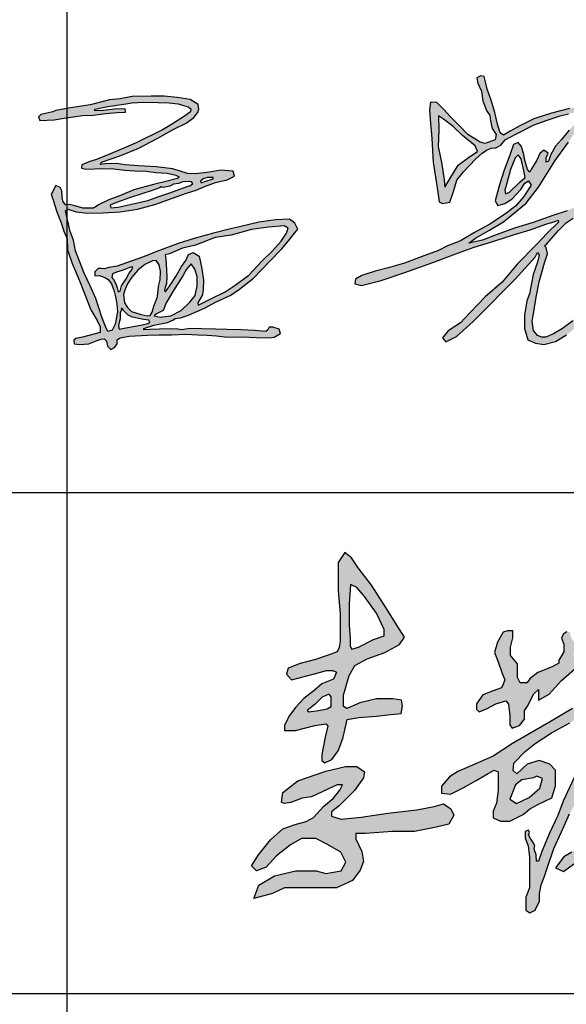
# Model space of a CAD drawing. Extents: x -302077 to 107904, y -9283 to 295706.
# Tile 98 of 256: x -169701 to -168830, y 125694 to 127266. Entities that reach past the tile are written whole.
import ezdxf

# ---------------------------------------------------------------- set-up
doc = ezdxf.new("R2010")
doc.units = 0
doc.header["$LTSCALE"] = 500
doc.header["$MEASUREMENT"] = 0
doc.layers.get('0').update_dxf_attribs({"linetype": 'CONTINUOUS'})
doc.layers.add('PUB_TITLE', color=4, linetype='CONTINUOUS')

# ---------------------------------------------------------------- blocks, each defined once
blk = doc.blocks.new('李敬辉')
h = blk.add_hatch(color=3)
h.paths.add_polyline_path([(3996.5, 949.9), (3919.8, 887.2), (3809.5, 793), (3729.9, 732.1), (3679.7, 668.6), (3669.6, 638.7), (3706.9, 622.2), (3817.5, 677.6), (3907.1, 707.5), (3970.1, 727.8), (3990.4, 742.7), (3996.3, 778.5), (4006, 824.1), (4011.9, 887.1), (4025.7, 937.2), (4016.7, 959.1)], flags=16)
h.paths.add_polyline_path([(4032, 1341.1), (3905.5, 1269.8), (3844.2, 1178.4), (3835.4, 1138.4), (3884.2, 1155.9), (3964.4, 1209.7), (4023.3, 1252.2), (4055.8, 1307.3)], flags=16)
h.paths.add_polyline_path([(3256.3, 1743.5), (3239.1, 1695.7), (3257.9, 1665.2), (3275.4, 1637), (3275.4, 1590.6), (3284.3, 1520.3), (3276.6, 1463.7), (3258.6, 1420.5), (3246.5, 1391.6), (3212.2, 1376.8), (3163.3, 1376.8), (3103.4, 1398.7), (3077.6, 1426.3), (3069.2, 1468.8), (3038.3, 1468.8), (3013.8, 1452.7), (3013.8, 1416), (3040.2, 1372.9), (3083, 1316.6), (3111.4, 1294.8), (3148.5, 1294.8), (3188, 1305.9), (3207.8, 1305.9), (3215.4, 1290.2), (3199.2, 1250.7), (3129, 1162.9), (3065.7, 1116.9), (3031.3, 1079.7), (2990.2, 1019.6), (2990.2, 980), (3002.5, 969.3), (3034.7, 1019.6), (3096.3, 1076.4), (3141.9, 1114.3), (3172.4, 1137.8), (3187.9, 1149.8), (3209.3, 1171.5), (3205.4, 1144.7), (3186.4, 1107.1), (3176.2, 1077.5), (3105.4, 1013.1), (3024.6, 946.4), (2961.7, 885.9), (2916.4, 845.5), (2879.9, 812.4), (2856.7, 773.9), (2851.3, 744.4), (2868, 729.6), (2913.9, 771), (3024.2, 863.9), (3095, 923.4), (3162.2, 988.1), (3199.8, 1041), (3221.7, 1053.5), (3242.8, 1066.7), (3269.9, 1066.7), (3247.3, 1030.3), (3206.2, 959.7), (3152.3, 892.8), (3048, 780.3), (2914.6, 624.9), (2820, 519.2), (2736.4, 377.1), (2707.5, 319.9), (2707.5, 271.6), (2718.3, 252.8), (2745.4, 249.2), (2858.1, 362.6), (2963.1, 494.8), (3040.7, 600.9), (3088, 652.1), (3116.2, 687.2), (3154.3, 721.3), (3169.9, 721.3), (3184.2, 707), (3175.2, 659.2), (3160, 608.6), (3147.2, 547.3), (3102.5, 439.3), (3102.5, 399.1), (3135.4, 384.2), (3182.1, 435.1), (3275.5, 581.1), (3338.1, 676.3), (3378.2, 765.6), (3378.2, 823.2), (3364, 834.1), (3343.1, 814.9), (3312.2, 748.1), (3274.6, 693.8), (3249.6, 663.8), (3233.7, 663.8), (3233.7, 706.9), (3217.9, 760.5), (3202.3, 787), (3172.4, 798.6), (3152.8, 811.7), (3179, 841.9), (3250.3, 928.9), (3319.2, 1012.8), (3341.3, 1063.1), (3341.3, 1107), (3311.2, 1129.8), (3281.9, 1136.6), (3265.6, 1130.9), (3253.7, 1147.7), (3273.4, 1224.7), (3292.3, 1258.9), (3300.9, 1289.2), (3335.2, 1337.8), (3426.7, 1418.5), (3514.9, 1502.1), (3559.8, 1542.1), (3577.8, 1591.9), (3558.2, 1616.4), (3526.3, 1589.5), (3483.8, 1557.6), (3439.6, 1527.4), (3401.2, 1491.4), (3374.2, 1468.6), (3349.7, 1456.3), (3337.5, 1471.8), (3337.5, 1533.9), (3337.5, 1591.2), (3327.7, 1652.9), (3312, 1690.3), (3293.1, 1724.5)])
h.paths.add_polyline_path([(2399.1, 950), (2324.1, 885.6), (2291.8, 840.4), (2298.3, 804.1), (2329.9, 753.2), (2348.1, 743.8), (2366.9, 785.4), (2388.6, 842.2), (2407.9, 897.9), (2407.9, 924.2), (2407.9, 940)], flags=16)
h.paths.add_polyline_path([(2725.7, 1379), (2627.5, 1264.2), (2489.2, 1112.6), (2318.3, 957.3), (2225.5, 889.5), (2164.9, 831.4), (2104.2, 784), (1996.8, 689), (2046.4, 668.3), (2183.7, 745.8), (2217.7, 770), (2263.7, 715.8), (2286.8, 695.6), (2286.8, 668.1), (2279.1, 640.7), (2241.6, 583.9), (2112.4, 460.7), (2008.5, 361.2), (1921.1, 281.2), (1873.5, 252), (1823.9, 185.9), (1871.5, 163.6), (1991.1, 251), (2139.4, 383.4), (2206.8, 457.7), (2250.4, 499.7), (2296, 552), (2320.7, 577.4), (2342.9, 577.4), (2377.1, 502.7), (2447.9, 397.1), (2527.5, 290.4), (2627.4, 188.8), (2710.2, 140.2), (2783.6, 107.8), (2853.8, 101.2), (2831.8, 151.6), (2737.5, 216.1), (2653, 296.3), (2536.3, 404.1), (2475, 501.9), (2432.5, 579.3), (2413.4, 645.4), (2403.8, 683.6), (2436.7, 807.2), (2460.6, 906.3), (2469.3, 996.4), (2496.6, 1033.1), (2598.2, 1129.4), (2672.2, 1199.7), (2749.1, 1286.2), (2776.5, 1328.9), (2776.5, 1380.6)])
h.paths.add_polyline_path([(1689.9, 731.3), (1619.3, 718.8), (1581.1, 687.5), (1558.3, 632.3), (1548.1, 601.5), (1587.4, 575.9), (1663.1, 612.3), (1728.6, 668.7), (1745.1, 726.2), (1710.4, 741.5)], flags=16)
h.paths.add_polyline_path([(1183.5, 736.1), (1135.3, 680.4), (1135.3, 637.9), (1187.9, 631.1), (1265.4, 671.1), (1343.6, 713.6), (1415.6, 756.7), (1451.9, 777.3), (1476.9, 766.1), (1476.9, 656.6), (1466.1, 576.7), (1445.6, 528.9), (1445.6, 488.6), (1491.6, 468.7), (1546.4, 468.7), (1627.3, 509.5), (1666.3, 542.2), (1715.8, 568.7), (1800, 610.5), (1823.7, 682.5), (1823.7, 776.5), (1789.4, 814.2), (1723.5, 836.2), (1652.4, 814.2), (1589, 754.2), (1566.5, 775.8), (1572.1, 819.5), (1640.5, 889.1), (1699.3, 937.6), (1799, 1001.9), (1910.2, 1063.5), (1966.9, 1096.7), (2020.9, 1122.3), (2062.9, 1142), (2097.2, 1154.5), (2128.3, 1145.2), (2134.9, 1119.1), (2057.3, 959.5), (1963.6, 793.8), (1869.9, 589), (1838.1, 503.3), (1786.6, 396.8), (1740.7, 285.2), (1721.1, 227.6), (1708.7, 227.6), (1705.4, 264.7), (1693.5, 298.9), (1697.4, 321.2), (1684.3, 345.8), (1673.5, 360.3), (1659.5, 385.2), (1665.7, 400.5), (1660, 414.6), (1640.6, 405.3), (1640.6, 365.8), (1657.3, 320.4), (1666.3, 251.5), (1666.3, 181), (1666.3, 123.1), (1666.3, 64.7), (1644.7, 8.4), (1644.7, -29.4), (1644.7, -68.9), (1667.3, -85.1), (1699.4, -69.4), (1725.7, -14.7), (1725.7, 32.1), (1737.3, 83), (1754.6, 130.3), (1774.9, 189.9), (1813.7, 303.5), (1860.2, 404.2), (1908.2, 512.7), (1944.4, 578.6), (1996.8, 689), (2070.3, 840.5), (2157.7, 998), (2228.2, 1080.9), (2316.4, 1178.2), (2427.8, 1344.3), (2506.4, 1503.7), (2572.1, 1639.4), (2617.3, 1732.8), (2617.3, 1789.9), (2589.4, 1821.2), (2559.7, 1810.5), (2511.1, 1746.3), (2429.5, 1500.9), (2312.8, 1303.1), (2260.4, 1228.8), (2233.1, 1187), (2195.3, 1227.4), (2139.4, 1253.8), (2094.3, 1236.1), (1925.7, 1150.5), (1796.8, 1074.1), (1563.7, 938.6), (1446.2, 861.5), (1288.4, 792.8), (1232.4, 768)])
h.paths.add_polyline_path([(1507.6, 1611.5), (1471.8, 1551.3), (1453.9, 1489.5), (1475.9, 1432), (1499.4, 1368.2), (1516.1, 1322.9), (1506.5, 1297.6), (1495.8, 1275.1), (1446.2, 1256.3), (1384.9, 1233.3), (1346, 1178.4), (1346, 1146.8), (1361.8, 1129.9), (1409.9, 1150.4), (1463, 1178.4), (1522.8, 1196.3), (1539.7, 1176.4), (1546.8, 1106.4), (1546.8, 1050.8), (1561.6, 1031.9), (1604.6, 1046.7), (1636.7, 1085.5), (1636.7, 1138.1), (1655.8, 1165.8), (1674.2, 1205.1), (1692.2, 1237.8), (1720, 1265.6), (1720, 1239.9), (1720, 1200.8), (1783.9, 1235.8), (1857, 1317.1), (1938.4, 1387.1), (2010.5, 1445.7), (2041.4, 1501.3), (2041.4, 1544.5), (1994, 1544.5), (1970.9, 1537.5), (1962, 1517.3), (1962, 1500.9), (1956.3, 1482.4), (1946.3, 1466.7), (1933.5, 1462.8), (1933.5, 1489.1), (1943.5, 1517.3), (1943.5, 1540.4), (1923.9, 1567.6), (1911.8, 1591.4), (1911.8, 1609.9), (1891.5, 1614.5), (1883.6, 1608.8), (1868.4, 1597.3), (1858.9, 1574.8), (1873.1, 1539.8), (1873.1, 1518.3), (1873.1, 1493), (1854.1, 1459.2), (1843.2, 1441.3), (1843.2, 1424.7), (1803.5, 1402), (1716.1, 1368.1), (1670.9, 1330.8), (1650.5, 1304.2), (1608.7, 1304.2), (1594, 1337.6), (1594, 1420.4), (1550.7, 1471), (1550.7, 1520.7), (1566, 1577.6), (1566, 1619.2), (1532.6, 1619.2)], flags=17)
h.paths.add_polyline_path([(168.3, 582.6), (175, 641.6), (267.1, 713.1), (434.8, 770.1), (553.4, 799.2), (623.7, 799.2), (670.1, 766.1), (662.8, 731.6), (607.8, 654.2), (515.7, 562), (470.6, 525.5), (470.6, 498.4), (527.6, 480.5), (649.6, 493.1), (809.4, 516.2), (985.6, 537.9), (1089.2, 557.1), (1146, 573), (1190.3, 543.8), (1208.6, 504.6), (1178.6, 451.1), (1102.6, 432.8), (970.6, 406.1), (837.8, 406.1), (676, 394.3), (617.4, 394.3), (617.4, 362.7), (653.2, 285.8), (662.5, 224), (643.8, 171.5), (596.9, 109.7), (500.3, 64.7), (399.1, 64.7), (276.5, 64.7), (186.7, 64.7), (113.4, 31.9), (0, 0), (30.7, 82.6), (125.2, 138.1), (253.7, 168.3), (377.2, 168.3), (435.3, 152.5), (527.3, 169.1), (556.4, 220.5), (526.5, 281), (446.1, 328.2), (375.6, 363), (287.7, 363), (223, 326.5), (138.4, 258.6), (74.6, 189.8), (15.7, 169.1), (-13.3, 198.9), (28.1, 265.2), (101.1, 355.5), (176.3, 421.5), (249.6, 448.8), (316.6, 466.8), (362, 491.2), (424.3, 559.5), (479, 604.9), (519.7, 656), (537.2, 689.2), (503.4, 689.2), (447.6, 663), (349.8, 615.9), (291.6, 607.2), (224.7, 582.2), (183.9, 575.8)])
h.paths.add_polyline_path([(454.2, 1235.9), (412.6, 1217.6), (373.2, 1179), (341.3, 1152.7), (323.3, 1137), (332.7, 1129.5), (391.2, 1138.8), (442.9, 1147.2), (466.8, 1162.8), (466.8, 1193.3), (466.8, 1220.7), (460.6, 1231.4)], flags=16)
h.paths.add_polyline_path([(584.9, 1900), (575.7, 1780.4), (575.7, 1654), (581.8, 1572.9), (581.8, 1526.9), (593.4, 1507.8), (633.2, 1521), (723.4, 1567.2), (787.9, 1588.9), (787.9, 1628.1), (740.8, 1726.6), (669, 1826.7), (622.6, 1881.6)], flags=16)
h.paths.add_polyline_path([(550.7, 2092.7), (510, 2033.6), (510, 1861.8), (521.2, 1723.2), (521.2, 1632), (521.2, 1554.5), (516.2, 1519.2), (503.1, 1492.2), (450, 1471.6), (373.8, 1446.8), (280.4, 1421.2), (207.1, 1394.8), (197.1, 1357.1), (229.1, 1323.6), (367.4, 1359.2), (439.3, 1380.6), (478.5, 1380.6), (499.6, 1370.1), (481.2, 1327.7), (410.9, 1298.6), (364.9, 1259.2), (303.2, 1209.7), (255.1, 1158.1), (215.5, 1107.2), (185.1, 1049.9), (185.1, 1017.4), (251.5, 1017.4), (369.7, 1047.8), (435.4, 1057.7), (448.1, 1043.5), (431.7, 976.1), (419, 915.1), (412, 871.7), (412, 836.2), (428.7, 822.1), (470.8, 841), (509.9, 894.5), (537.9, 969), (552.2, 1029.1), (565, 1083.3), (635.5, 1094.6), (742.4, 1103.1), (827.4, 1114), (889.7, 1120.5), (898.4, 1166.7), (891.9, 1200.2), (840, 1208), (741.9, 1208), (640, 1183.3), (590.8, 1162.2), (562, 1150.9), (543, 1162.2), (543, 1233.5), (552, 1265.7), (562.9, 1301.8), (577.4, 1349.3), (611.2, 1410.9), (685.9, 1450.1), (791.5, 1489.5), (880.3, 1536), (910.3, 1580.7), (878.4, 1632.1), (784.3, 1783.3), (711.3, 1895.6), (631.1, 2001), (590.4, 2061.4)])
h.paths.add_polyline_path([(4308.8, 1042.2), (4267.9, 1083.5), (4228.5, 1099), (4220.3, 1083), (4248, 1024.7), (4267, 1004.4), (4249.9, 960.1), (4210.1, 930), (4146.3, 875.1), (4101.2, 829.1), (4083.5, 810.5), (4082.6, 840.6), (4090.6, 909.6), (4112.8, 971.1), (4132.3, 1019.7), (4171.2, 1071.9), (4207.1, 1126.4), (4167, 1145.6), (4123.4, 1086.1), (4107.5, 1071.9), (4098.7, 1118.8), (4116.4, 1170.1), (4122.5, 1231), (4220.9, 1309.4), (4284.5, 1383.9), (4311.3, 1410.7), (4299.4, 1453.4), (4268.6, 1464.3), (4255.7, 1436.5), (4233.8, 1405.7), (4201, 1372), (4163.3, 1339.2), (4142.4, 1317.4), (4117.5, 1301.5), (4101.6, 1310.4), (4130.5, 1365), (4183.1, 1418.7), (4214, 1504.5), (4259.7, 1618.7), (4285.5, 1705.1), (4290.5, 1788.5), (4266.6, 1825.3), (4197.1, 1844.2), (4082.8, 1799.5), (3971.5, 1734.9), (3880, 1669.4), (3814.5, 1609.8), (3763.8, 1574), (3730, 1544.2), (3716.1, 1552.2), (3720, 1591.9), (3711.1, 1617.7), (3691.9, 1624.6), (3664.1, 1595.5), (3664.1, 1561.5), (3664.1, 1490.9), (3641.4, 1406.5), (3602.6, 1319.4), (3567.6, 1230.6), (3527.5, 1141.6), (3495.9, 1067.6), (3462.7, 1007.4), (3450.3, 962), (3450.3, 931.7), (3478.8, 912.7), (3517.5, 971.6), (3581.2, 1103.6), (3635, 1225.5), (3662.1, 1304.9), (3694, 1379.1), (3724.1, 1459.3), (3763, 1498.7), (3888.5, 1596.3), (3984.2, 1656.5), (4084.6, 1696), (4151.7, 1727.6), (4191.2, 1735.1), (4211.2, 1719.7), (4196.8, 1665.3), (4175.7, 1594.8), (4159, 1536.3), (4141.8, 1490.4), (4105.2, 1466.9), (4002.3, 1399.7), (3919.1, 1339.4), (3843.4, 1278.4), (3801.2, 1220.8), (3771.9, 1165.1), (3733.2, 1097.7), (3713.2, 1032.7), (3744.9, 1014.5), (3744.9, 994.8), (3781.7, 947.9), (3835.7, 987.8), (3822.8, 1038.2), (3884.7, 1080.2), (3966.2, 1126.1), (4001.8, 1149.6), (4027.6, 1142.7), (4027.6, 1072.2), (3991.9, 1011.1), (3905.3, 932.9), (3691.1, 754.7), (3587.5, 642), (3552.6, 606.3), (3525.8, 556), (3525.8, 503.2), (3567.2, 465.9), (3636.2, 474.9), (3747.4, 538.9), (3854.6, 600.6), (3933.3, 654.1), (3960.1, 654.1), (3978.9, 637), (3970.7, 581.1), (3966.9, 512.6), (3956.4, 415.5), (3943.8, 288.6), (3943.8, 132.3), (3935.5, 15.8), (3935.5, -184.7), (3935.5, -326), (3953.3, -425.1), (3953.3, -512.8), (3978.4, -561.8), (3996.7, -529.9), (3996.7, -404.6), (3996.7, -280.4), (4003, -148.6), (4003, -50.4), (4003, 46.6), (4013.1, 147.7), (4013.1, 282.3), (4017.6, 353.2), (4032.3, 518.3), (4035.5, 586.6), (4041.1, 624.7), (4072.8, 648.5), (4083.2, 698.5), (4091.9, 729.4), (4192, 815.3), (4286.7, 888.2), (4327, 954.7), (4343.5, 1002)])
for points in [[(550.7, 2092.7), (510, 2033.6), (510, 1861.8), (521.2, 1723.2), (521.2, 1632), (521.2, 1554.5), (516.2, 1519.2), (503.1, 1492.2), (450, 1471.6), (373.8, 1446.8), (280.4, 1421.2), (207.1, 1394.8), (197.1, 1357.1), (229.1, 1323.6), (367.4, 1359.2), (439.3, 1380.6), (478.5, 1380.6), (499.6, 1370.1), (481.2, 1327.7), (410.9, 1298.6), (364.9, 1259.2), (303.2, 1209.7), (255.1, 1158.1), (215.5, 1107.2), (185.1, 1049.9), (185.1, 1017.4), (251.5, 1017.4), (369.7, 1047.8), (435.4, 1057.7), (448.1, 1043.5), (431.7, 976.1), (419, 915.1), (412, 871.7), (412, 836.2), (428.7, 822.1), (470.8, 841), (509.9, 894.5), (537.9, 969), (552.2, 1029.1), (565, 1083.3), (635.5, 1094.6), (742.4, 1103.1), (827.4, 1114), (889.7, 1120.5), (898.4, 1166.7), (891.9, 1200.2), (840, 1208), (741.9, 1208), (640, 1183.3), (590.8, 1162.2), (562, 1150.9), (543, 1162.2), (543, 1233.5), (552, 1265.7), (562.9, 1301.8), (577.4, 1349.3), (611.2, 1410.9), (685.9, 1450.1), (791.5, 1489.5), (880.3, 1536), (910.3, 1580.7), (878.4, 1632.1), (784.3, 1783.3), (711.3, 1895.6), (631.1, 2001), (590.4, 2061.4)], [(584.9, 1900), (575.7, 1780.4), (575.7, 1654), (581.8, 1572.9), (581.8, 1526.9), (593.4, 1507.8), (633.2, 1521), (723.4, 1567.2), (787.9, 1588.9), (787.9, 1628.1), (740.8, 1726.6), (669, 1826.7), (622.6, 1881.6)], [(454.2, 1235.9), (412.6, 1217.6), (373.2, 1179), (341.3, 1152.7), (323.3, 1137), (332.7, 1129.5), (391.2, 1138.8), (442.9, 1147.2), (466.8, 1162.8), (466.8, 1193.3), (466.8, 1220.7), (460.6, 1231.4)], [(168.3, 582.6), (175, 641.6), (267.1, 713.1), (434.8, 770.1), (553.4, 799.2), (623.7, 799.2), (670.1, 766.1), (662.8, 731.6), (607.8, 654.2), (515.7, 562), (470.6, 525.5), (470.6, 498.4), (527.6, 480.5), (649.6, 493.1), (809.4, 516.2), (985.6, 537.9), (1089.2, 557.1), (1146, 573), (1190.3, 543.8), (1208.6, 504.6), (1178.6, 451.1), (1102.6, 432.8), (970.6, 406.1), (837.8, 406.1), (676, 394.3), (617.4, 394.3), (617.4, 362.7), (653.2, 285.8), (662.5, 224), (643.8, 171.5), (596.9, 109.7), (500.3, 64.7), (399.1, 64.7), (276.5, 64.7), (186.7, 64.7), (113.4, 31.9), (0, 0), (30.7, 82.6), (125.2, 138.1), (253.7, 168.3), (377.2, 168.3), (435.3, 152.5), (527.3, 169.1), (556.4, 220.5), (526.5, 281), (446.1, 328.2), (375.6, 363), (287.7, 363), (223, 326.5), (138.4, 258.6), (74.6, 189.8), (15.7, 169.1), (-13.3, 198.9), (28.1, 265.2), (101.1, 355.5), (176.3, 421.5), (249.6, 448.8), (316.6, 466.8), (362, 491.2), (424.3, 559.5), (479, 604.9), (519.7, 656), (537.2, 689.2), (503.4, 689.2), (447.6, 663), (349.8, 615.9), (291.6, 607.2), (224.7, 582.2), (183.9, 575.8)], [(1689.9, 731.3), (1619.3, 718.8), (1581.1, 687.5), (1558.3, 632.3), (1548.1, 601.5), (1587.4, 575.9), (1663.1, 612.3), (1728.6, 668.7), (1745.1, 726.2), (1710.4, 741.5)]]:
    blk.add_lwpolyline(points, close=True)
for points in [[(1963.6, 793.8), (1869.9, 589), (1838.1, 503.3), (1786.6, 396.8), (1740.7, 285.2), (1721.1, 227.6), (1708.7, 227.6), (1705.4, 264.7), (1693.5, 298.9), (1697.4, 321.2), (1684.3, 345.8), (1673.5, 360.3), (1659.5, 385.2), (1665.7, 400.5), (1660, 414.6), (1640.6, 405.3), (1640.6, 365.8), (1657.3, 320.4), (1666.3, 251.5), (1666.3, 181), (1666.3, 123.1), (1666.3, 64.7), (1644.7, 8.4), (1644.7, -29.4), (1644.7, -68.9), (1667.3, -85.1), (1699.4, -69.4), (1725.7, -14.7), (1725.7, 32.1), (1737.3, 83), (1754.6, 130.3), (1774.9, 189.9), (1813.7, 303.5), (1860.2, 404.2), (1908.2, 512.7)], [(1925.7, 1150.5), (1796.8, 1074.1), (1563.7, 938.6), (1446.2, 861.5), (1288.4, 792.8), (1232.4, 768), (1183.5, 736.1), (1135.3, 680.4), (1135.3, 637.9), (1187.9, 631.1), (1265.4, 671.1), (1343.6, 713.6), (1415.6, 756.7), (1451.9, 777.3), (1476.9, 766.1), (1476.9, 656.6), (1466.1, 576.7), (1445.6, 528.9), (1445.6, 488.6), (1491.6, 468.7), (1546.4, 468.7), (1627.3, 509.5), (1666.3, 542.2), (1715.8, 568.7), (1800, 610.5), (1823.7, 682.5), (1823.7, 776.5), (1789.4, 814.2), (1723.5, 836.2), (1652.4, 814.2), (1589, 754.2), (1566.5, 775.8), (1572.1, 819.5), (1640.5, 889.1), (1699.3, 937.6), (1799, 1001.9), (1910.2, 1063.5)], [(1891.5, 1614.5), (1883.6, 1608.8), (1868.4, 1597.3), (1858.9, 1574.8), (1873.1, 1539.8), (1873.1, 1518.3), (1873.1, 1493), (1854.1, 1459.2), (1843.2, 1441.3), (1843.2, 1424.7), (1803.5, 1402), (1716.1, 1368.1), (1670.9, 1330.8), (1650.5, 1304.2), (1608.7, 1304.2), (1594, 1337.6), (1594, 1420.4), (1550.7, 1471), (1550.7, 1520.7), (1566, 1577.6), (1566, 1619.2), (1532.6, 1619.2), (1507.6, 1611.5), (1471.8, 1551.3), (1453.9, 1489.5), (1475.9, 1432), (1499.4, 1368.2), (1516.1, 1322.9), (1506.5, 1297.6), (1495.8, 1275.1), (1446.2, 1256.3), (1384.9, 1233.3), (1346, 1178.4), (1346, 1146.8), (1361.8, 1129.9), (1409.9, 1150.4), (1463, 1178.4), (1522.8, 1196.3), (1539.7, 1176.4), (1546.8, 1106.4), (1546.8, 1050.8), (1561.6, 1031.9), (1604.6, 1046.7), (1636.7, 1085.5), (1636.7, 1138.1), (1655.8, 1165.8), (1674.2, 1205.1), (1692.2, 1237.8), (1720, 1265.6), (1720, 1239.9), (1720, 1200.8), (1783.9, 1235.8), (1857, 1317.1), (1938.4, 1387.1)], [(1921.1, 281.2), (1873.5, 252), (1823.9, 185.9), (1871.5, 163.6), (1991.1, 251)]]:
    blk.add_lwpolyline(points)
blk = doc.blocks.new('孟宪瑞')
h = blk.add_hatch(color=3)
h.paths.add_polyline_path([(2326.4, -442.2), (2320.2, -469.1), (2315.8, -505.3), (2317.7, -518.6), (2325.1, -489), (2329.3, -454.7), (2329.1, -442)], flags=16)
h.paths.add_polyline_path([(2392.1, -401.3), (2363.4, -398.6), (2358.8, -423.3), (2367.4, -436.7), (2397.6, -450.3), (2437.4, -459.8), (2489.7, -457.6), (2551.1, -448), (2626.9, -427.9), (2683.3, -404.4), (2730.3, -370.9), (2745.7, -338.7), (2736.1, -308.5), (2697.7, -298.1), (2623.4, -318.4), (2566.2, -344.8), (2557.4, -356.7), (2535.2, -364.4), (2517.9, -356.3), (2479.2, -366.7), (2437.1, -382.4), (2402.2, -395.8)], flags=16)
h.paths.add_polyline_path([(2917.7, -634.2), (2909.6, -631.1), (2903.5, -649.2), (2894.3, -674.8), (2887.6, -711.9), (2882.3, -733.1), (2891.1, -735.5), (2951.7, -719), (2999, -706.7), (3052.7, -695.1), (3094.5, -684.4), (3124.5, -678.9), (3160.6, -671.2), (3197.4, -664.6), (3187.3, -657.4), (3127.3, -655.8), (3070.1, -646.4), (3011.7, -639.5), (2963.4, -633.9), (2932.2, -637.3)], flags=16)
h.paths.add_polyline_path([(2299.4, -708.4), (2296.6, -726.7), (2305.6, -744), (2315, -725.3), (2308.7, -704.7)], flags=16)
h.paths.add_polyline_path([(1991.6, -416.6), (1991.6, -426.7), (1997.9, -431.6), (2003.8, -432.3), (1996.3, -439.6), (1983.9, -438), (1976, -431.1), (1973.3, -418.5), (1974.6, -405.3), (1991.1, -378.5), (2015.2, -348), (2039.6, -317.5), (2053, -299.4), (2076, -274.1), (2111.5, -250.6), (2145.8, -235), (2163.5, -228.6), (2190, -230.9), (2204.4, -246.5), (2205.7, -279.3), (2202.2, -326.7), (2194.6, -377), (2181, -431.4), (2170.6, -475.7), (2158.1, -518.4), (2142.5, -556.4), (2131.9, -570.7), (2125.4, -604), (2124.2, -643.6), (2124.6, -683.6), (2132.5, -730.3), (2136.3, -763.9), (2144, -790.2), (2150.8, -809.1), (2151.2, -819.9), (2155.5, -821), (2169.5, -803.3), (2192.7, -772.8), (2211.1, -750.3), (2226.1, -721.8), (2243.8, -687.9), (2262.5, -647.2), (2273.2, -622), (2286.7, -600.8), (2288.2, -582.8), (2287.6, -558.5), (2295.2, -493), (2306.1, -433.1), (2308.7, -407.5), (2318.4, -365.5), (2334.4, -334.7), (2344.6, -315.5), (2352.2, -304.7), (2374.3, -300.9), (2383.3, -315.5), (2382.3, -349.9), (2379.9, -368.6), (2373.7, -378.2), (2384, -384), (2411.6, -376.9), (2467.5, -357.2), (2499.7, -347.5), (2519.2, -337.1), (2521.8, -330.9), (2527.3, -338.7), (2531.3, -326.2), (2539.1, -289.1), (2556.1, -237.4), (2569.1, -206.2), (2593.6, -148.7), (2606.3, -127.9), (2628.1, -103.9), (2635.5, -99.4), (2646.2, -97.9), (2647.1, -108.4), (2638.3, -123.1), (2621.7, -142.6), (2599.6, -182.9), (2581.7, -218.6), (2567.9, -259.8), (2555.5, -298.8), (2552.5, -320.8), (2555.2, -328.9), (2567.2, -324.7), (2603.4, -304.2), (2629.3, -296.1), (2672.8, -284.9), (2682, -279.1), (2666.5, -239.7), (2663.4, -213.6), (2684.5, -221.4), (2693.5, -246.4), (2708.9, -267.7), (2719.1, -279.5), (2744.7, -284.9), (2768.2, -309), (2775.7, -344.5), (2754, -380.8), (2682.7, -428.5), (2608.3, -458.8), (2563.2, -466.3), (2503.7, -473.5), (2443.6, -476.8), (2387.5, -464.2), (2353.7, -445.7), (2344.4, -444.8), (2337.6, -485.4), (2327.3, -526.4), (2310.8, -569.1), (2303.6, -623.2), (2304.5, -652.8), (2300.7, -669.7), (2309.1, -671), (2357.7, -648.6), (2455.4, -629.6), (2538, -614.4), (2610.5, -606.6), (2665.6, -602.8), (2698.3, -605.1), (2708.3, -593.6), (2723.6, -597.8), (2728.6, -605.1), (2816.8, -605.8), (2916.7, -611.6), (3006.5, -620.1), (3045.6, -626.9), (3103.3, -628), (3159.3, -637.5), (3217, -639.1), (3265.5, -649.3), (3288.3, -656.1), (3283.3, -665.1), (3254.4, -673), (3210.3, -675.3), (3160.9, -685.6), (3111.8, -700.1), (3034.2, -715.7), (2964.2, -731.1), (2906.4, -744), (2880.3, -749.9), (2871.8, -765.3), (2852, -835.9), (2831.4, -887.2), (2811.8, -923), (2795.3, -959.2), (2787.3, -974.1), (2776, -965.4), (2792.1, -924.5), (2815.4, -875.2), (2833.1, -824.8), (2843.5, -784), (2849.2, -763.2), (2829.7, -766.1), (2809.2, -774.5), (2797.7, -770.7), (2817.3, -759.5), (2849.5, -749.7), (2859, -736.1), (2864, -699.6), (2876.2, -663.6), (2881.9, -641.9), (2877, -630.7), (2843.6, -627.6), (2801.7, -623.7), (2765.6, -623.6), (2746.7, -623.6), (2727.6, -623.6), (2715.9, -629.9), (2705.3, -656.4), (2692.5, -684.7), (2687.6, -697.3), (2687.3, -716.7), (2687.9, -731.8), (2707.9, -730.1), (2728.2, -727.2), (2730.5, -738.1), (2699, -748.6), (2680.2, -752.1), (2662.2, -748.4), (2657.3, -725.8), (2665.6, -699.5), (2676.6, -672.9), (2684.6, -645.2), (2686.6, -631.8), (2678.9, -622.7), (2604.3, -626.1), (2521.8, -635.3), (2451.4, -650), (2370.8, -669.4), (2329.3, -680.2), (2323.7, -693.5), (2330.3, -733), (2323.7, -764.8), (2314.4, -798.6), (2305.7, -827.8), (2276, -831.9), (2267.2, -826.8), (2276.5, -765.8), (2281.6, -710.4), (2275.5, -698.7), (2267.8, -693.5), (2273.4, -673.5), (2274.9, -653), (2262.1, -677.1), (2234.9, -741.7), (2203.6, -793), (2178, -842.1), (2146.2, -857.5), (2126.2, -820.6), (2112.4, -744.3), (2102.6, -660.7), (2093.4, -593.6), (2105.6, -533.1), (2109.6, -471.3), (2114.9, -431.8), (2124.6, -409.1), (2142.7, -410.8), (2146.4, -438.2), (2137.1, -472.9), (2130.2, -495.1), (2127.4, -530.3), (2139.9, -505.2), (2158.1, -441.4), (2177.1, -375), (2183.9, -313.8), (2183.4, -266.7), (2172.1, -249.9), (2137.6, -254.9), (2088.7, -294.3), (2051.5, -321.1), (2007.9, -375.9), (1991.2, -400.8)])
h.paths.add_polyline_path([(1262.1, -55.2), (1260.9, -99.9), (1256.6, -152.1), (1265.7, -208.8), (1270.5, -258.6), (1272.4, -281.5), (1289, -255.8), (1317.5, -213.9), (1355.5, -189), (1380.4, -173.6), (1373.7, -155.8), (1335.7, -121.6), (1306.6, -91.9), (1278.1, -67.3)], flags=16)
h.paths.add_polyline_path([(1507.6, -190.4), (1498.1, -200), (1481.2, -236.1), (1467.7, -278.8), (1461.2, -300.3), (1462, -311.9), (1475.5, -306.8), (1510.7, -276.2), (1527.2, -262.7), (1523.1, -236.2), (1516.5, -203.3)], flags=16)
h.paths.add_polyline_path([(1412.2, 61.9), (1401.9, 64.9), (1389.2, 58.6), (1391.6, 41.7), (1401.4, 16.2), (1404.9, -15.2), (1414.2, -45.4), (1424.6, -62.5), (1425.9, -79.4), (1430.1, -103.2), (1441.5, -122.6), (1438, -139.9), (1405.5, -149.7), (1389.7, -144.7), (1352.1, -119.2), (1326.6, -89.5), (1300.1, -60.8), (1279.9, -36.1), (1259.4, -13.8), (1239.5, -11.7), (1234.6, -35), (1235.7, -66.5), (1238.5, -125.9), (1239.1, -201.1), (1245.3, -262.8), (1249.3, -296.9), (1250.7, -311.8), (1252, -326.9), (1261.8, -332.9), (1285.1, -329.6), (1298.2, -296.3), (1311.1, -261.9), (1332.9, -235.9), (1372.3, -198.3), (1394.3, -180.1), (1409.1, -170.7), (1423.4, -165), (1438.9, -165), (1454.9, -157.4), (1469.2, -140.9), (1501.5, -125.7), (1563.1, -98.4), (1604.6, -85.1), (1645.8, -73.5), (1673.1, -68.5), (1696.7, -64.4), (1711.7, -65), (1714.3, -71.6), (1697.3, -95.8), (1672.2, -120.2), (1646.5, -147.9), (1626.7, -169.1), (1609.9, -196.8), (1602.4, -214.8), (1594.8, -217.5), (1596.1, -204), (1602.9, -189.3), (1589.6, -179.8), (1576.1, -189.8), (1566.4, -209.9), (1548.1, -236.9), (1541.8, -247), (1535.7, -237.8), (1528.7, -207.9), (1525.6, -190.7), (1520, -164.6), (1509.7, -151.5), (1494.7, -157.6), (1483.1, -187.7), (1460, -240.1), (1444.3, -282.3), (1433.9, -316.5), (1428.8, -332.9), (1436, -347.8), (1458.6, -342.3), (1482, -329.7), (1510.9, -300.4), (1524.6, -280.9), (1536.8, -274.6), (1544.4, -288.6), (1519.7, -322.7), (1492.1, -351.8), (1456.1, -376.9), (1408.7, -405.5), (1358.8, -429.2), (1313.8, -454), (1271.7, -468), (1242.8, -480.9), (1187.1, -498.6), (1133.7, -516.3), (1081.6, -528.2), (1040.2, -536.8), (997.4, -548.1), (976.8, -559.1), (973.6, -573.5), (994.7, -580.6), (1057.6, -567.1), (1132.7, -545.9), (1222.6, -517.5), (1296.4, -494.2), (1356.1, -475.9), (1414.9, -460), (1484.8, -441.8), (1534.6, -428.7), (1588.1, -413), (1611.5, -407.8), (1624.9, -403.2), (1625.8, -409.3), (1588.5, -441.7), (1554.3, -475.5), (1489.3, -536.1), (1439.1, -590.5), (1383.1, -633.9), (1332.6, -682.8), (1301.7, -712.5), (1261.3, -735.7), (1242.3, -756.9), (1252.7, -770), (1287.3, -755.6), (1341.5, -710.4), (1394.1, -661.7), (1440.4, -619.1), (1480.8, -582.7), (1513.6, -549), (1547.1, -516), (1554.6, -501.7), (1559.6, -510), (1553.3, -532.6), (1538, -570.3), (1523.2, -630.7), (1514.3, -653.2), (1504.8, -697.3), (1502, -739.9), (1510.9, -776.2), (1535.3, -787.9), (1561.1, -792.8), (1598.2, -785.8), (1633.8, -766.2), (1671.4, -739.1), (1692.3, -723.7), (1690.2, -709.4), (1699.9, -704.1), (1698.7, -692.8), (1696.8, -676.2), (1694.3, -652), (1692.3, -632.6), (1670.4, -651.2), (1668.7, -675.1), (1665.7, -704.9), (1656.1, -722.8), (1622.6, -745.5), (1593.3, -761.1), (1569, -770.1), (1555.9, -770.1), (1542.3, -763.7), (1530.3, -747.1), (1527.4, -717.7), (1532, -700.9), (1544.4, -643), (1555.7, -594.7), (1575.2, -535.5), (1586.5, -507), (1582.6, -487), (1577.7, -481.2), (1585.1, -475.7), (1624.6, -434.9), (1649.5, -411.8), (1672.1, -398.2), (1702.4, -385.1), (1722.6, -376.6), (1731.7, -368.8), (1724.8, -357), (1694.2, -357.9), (1653.9, -374.4), (1608.9, -387.3), (1545.1, -406.4), (1485.8, -421.9), (1418.8, -443.2), (1383.2, -454.4), (1339.3, -462.1), (1361.5, -447.2), (1406.4, -424.6), (1452.2, -399.7), (1496.1, -367.6), (1526.1, -344.8), (1567.1, -295.5), (1623.8, -213.5), (1668.6, -157.4), (1688.9, -129.4), (1716.5, -102.9), (1740.2, -84.1), (1744.9, -56.8), (1727.1, -43.4), (1677.3, -51.4), (1619.2, -63.7), (1562.5, -78.6), (1517.8, -99.1), (1486.2, -114.2), (1464.3, -125.9), (1454.6, -118.3), (1447.2, -90.1), (1440.5, -53.4), (1430.6, -14.2), (1420.2, 21.8), (1416.1, 45)])
h.paths.add_polyline_path([(393.4, -451.6), (380, -454.2), (381.2, -467.7), (381.8, -502.7), (382, -524.3), (380, -545.7), (375.4, -557.4), (372, -566.7), (374.9, -571.3), (391.4, -551.2), (409.8, -524.3), (429.2, -494), (444.5, -475.1), (453, -457.1), (468.3, -451.6), (486.3, -463.9), (492.9, -504.3), (496.5, -539.7), (494.2, -568.3), (492, -586.8), (475.3, -611.2), (476.4, -618.4), (519.4, -598.8), (563.7, -580.3), (595.6, -560.3), (640.5, -530.6), (682.4, -489.4), (718.6, -457.9), (747.3, -428), (765.7, -404.4), (771.5, -388.6), (759.6, -380.6), (710.2, -382.2), (655.7, -387.3), (590.8, -401.9), (539.5, -407.3), (476.8, -428.7), (435.8, -436.4)], flags=16)
h.paths.add_polyline_path([(460.5, -486.7), (445.4, -502.4), (432.3, -522.9), (400.5, -568.6), (375.8, -605.7), (365.2, -630.4), (343.2, -639.5), (336.3, -645.1), (354.3, -650.3), (388.4, -647.7), (421.9, -632.8), (450.1, -607.7), (468.7, -587.6), (476.4, -556.6), (477.2, -527.7), (471.2, -503.8)], flags=16)
h.paths.add_polyline_path([(338.6, -471.2), (314.6, -482.5), (291.2, -498.8), (271.1, -520.1), (256.6, -540.8), (248, -556.8), (242.7, -573.9), (244.6, -600.4), (252.8, -614.9), (265.5, -628.8), (295.1, -639.6), (314.4, -644.3), (323.3, -644.2), (329.9, -634), (336.9, -615.3), (349.6, -586.2), (354.1, -553.4), (359.9, -533.1), (363, -504.9), (358.9, -484.9), (350.4, -470.6)], flags=16)
h.paths.add_polyline_path([(233.9, -623.1), (229.7, -629.5), (228, -650.3), (224.9, -661.6), (222, -670.8), (223.9, -682.5), (239.8, -680.5), (267.8, -675.8), (296.6, -672), (315.3, -668.8), (321.9, -665.4), (318.8, -658.4), (301.7, -655.5), (281.9, -650.5), (267.4, -646.1), (254.3, -639.2), (246.8, -631.5), (240.7, -625.3), (239.7, -623.2), (235.8, -617.2), (233.5, -617.3)], flags=16)
h.paths.add_polyline_path([(269, -488.6), (242, -497.3), (223.3, -502.3), (211.2, -507), (208.2, -518.5), (213.3, -524.4), (219.4, -538.3), (223.7, -552), (225.5, -564.4), (231.9, -562.7), (237.7, -546.5), (253.4, -524.1), (263.5, -507.6), (272.2, -497.2), (275.7, -488.2)], flags=16)
h.paths.add_polyline_path([(468, -226.6), (446.4, -226.3), (432.2, -230.8), (416.8, -232.6), (404.2, -238.1), (383.3, -241.6), (377.1, -238.8), (371.7, -242.2), (348.4, -249.5), (315.2, -258.1), (275.4, -269.3), (233.5, -282.5), (213.5, -290.1), (215.4, -298.1), (238.1, -297.2), (277, -290.9), (332.9, -280.1), (371.9, -268.7), (400.4, -260.2), (438.8, -248.1), (459, -241.5), (469.8, -239.7), (477, -233.7), (473.8, -228.1)], flags=16)
h.paths.add_polyline_path([(542.3, -217.2), (524.8, -216.9), (510.3, -219.8), (502.4, -227.3), (503.4, -232.2), (515.9, -228.9), (542, -221)], flags=16)
h.paths.add_polyline_path([(46.2, 13.5), (7.7, 6.9), (0, 0), (3.9, -12.2), (49, -12.2), (87.3, -6.9), (139.3, -2.8), (173.1, -2.8), (213, 0.1), (248.8, 1.9), (275.3, 1.9), (275.3, 12.4), (241.5, 12.4), (206.3, 10.7), (178.8, 10.7), (178.8, 15.7), (220.8, 21.8), (271.1, 27.4), (296.5, 30.7), (334.1, 30.7), (379.9, 27.6), (414.7, 24.7), (442.4, 20), (460, 14.8), (474.1, 10), (482.2, 3), (480.5, -6.7), (461.3, -19.6), (434.2, -34.8), (413.3, -46.5), (389.9, -58.9), (362, -71.9), (333, -83.7), (304.5, -96.4), (272.7, -108.6), (224.7, -127), (200.9, -135), (176.8, -143.7), (155.3, -148.6), (142.9, -153.1), (130.1, -158.1), (128.9, -168.9), (143, -172.8), (196.5, -172.8), (230.4, -175.7), (265.1, -180.8), (296.4, -184.5), (332.2, -187.6), (361.9, -193.3), (398.2, -196.6), (424.6, -204.3), (434.9, -210.2), (429.6, -215.4), (396.8, -222.3), (353.1, -230.7), (289.9, -245.1), (247.4, -260.1), (209.9, -272.4), (177.1, -286.9), (165.7, -293.2), (158.9, -296.8), (127.5, -294.7), (101.9, -286.1), (85, -281.5), (72.5, -281.5), (65.1, -270), (62.9, -255.4), (62.9, -237.4), (57.9, -226), (45.4, -219.6), (39.3, -229), (34.2, -237.6), (28.6, -245.9), (34, -265.2), (44.5, -302.9), (55.9, -338.1), (63.6, -364.8), (72.4, -389.2), (72.4, -424.7), (84.5, -468.3), (103.8, -519.2), (117.3, -559), (137.2, -617), (155.8, -651.7), (163.6, -672.3), (163.6, -690.1), (127.2, -697.9), (106.3, -702.3), (85.5, -705.4), (79.4, -710.7), (79.4, -721.8), (96.5, -724.8), (125.6, -724.8), (152.4, -714.6), (165.3, -711.1), (175.3, -711.1), (181.5, -718.2), (184.2, -734.5), (193.9, -745.9), (206.3, -740.2), (214.8, -728.9), (215.7, -716.3), (225.6, -710.5), (254.4, -706), (312.2, -706), (348.9, -706), (387.9, -708.2), (433.6, -708.2), (471.2, -711.7), (500.8, -714.3), (529.9, -718.3), (563.5, -723.3), (609.7, -725), (655.7, -728.6), (695.4, -732.1), (712, -730.6), (731.6, -719.4), (728.3, -706.2), (708.5, -698.5), (696.9, -698.5), (692.6, -706.4), (685.5, -711.6), (651.3, -706.8), (608.3, -702.2), (563.4, -699.7), (527.2, -696.9), (483.3, -693.6), (447.6, -690.3), (419.8, -694.2), (403.2, -689.9), (388.7, -689.9), (374.6, -688.4), (350.6, -688.4), (320.5, -688.4), (301.3, -688.4), (301.3, -684.2), (333.4, -675.2), (376.7, -668.1), (394.4, -662.3), (402.2, -656.9), (419.1, -655.2), (444.5, -648), (497.9, -628), (531.4, -611.8), (581, -591.8), (609.4, -573.6), (654.9, -541.5), (709.1, -490.3), (748.6, -452.9), (775.3, -423.1), (792.2, -404.2), (802, -393.1), (793.9, -373.3), (777.3, -360.2), (734.2, -360.2), (680.2, -364.9), (618.2, -377.5), (581, -384), (535.8, -392.8), (473.5, -407.1), (422.2, -420.6), (359, -441), (308.1, -458.2), (257, -473.6), (226.6, -482.8), (200.4, -486.7), (185.8, -490.1), (176.3, -487.9), (165.9, -487.9), (154.9, -498.1), (154.9, -510), (169.9, -510), (185.9, -517.2), (196.6, -524.4), (206.5, -538.2), (212.7, -559), (216.8, -579.4), (219.6, -601.6), (220.7, -627.9), (211.5, -666.5), (201.9, -684.6), (188, -688.1), (181.3, -672), (170.5, -641.6), (154.3, -582.7), (138.9, -540.9), (121.3, -500.3), (97.1, -429), (92.7, -394.4), (82.9, -366.7), (76.3, -330.1), (72.1, -301.1), (79, -296.5), (105.5, -305.6), (140.2, -311.4), (189.5, -312.6), (243.7, -312.6), (299, -306.4), (354.1, -293.9), (410.8, -276.1), (455.8, -262.9), (487.2, -254.7), (517.5, -243.8), (549.6, -233.3), (586.5, -226.7), (610.3, -216.7), (606.3, -200.4), (567.1, -195.5), (531.8, -200.1), (488.2, -203.3), (461.6, -200.4), (417, -183.7), (364.6, -175.8), (308.2, -169), (266.9, -164.4), (239.3, -158.6), (204.6, -158.8), (189.4, -159.9), (192.4, -152.3), (254, -134.3), (312, -114.3), (372, -86.5), (425.7, -58.9), (465.6, -41.3), (490.3, -24.5), (503.7, -10), (507.4, 0.5), (505.9, 15.3), (481, 31.9), (440.9, 40.8), (399.3, 46.4), (358.5, 48.9), (299.2, 50.7), (260.9, 44.9), (226.4, 42.7), (164.8, 30.3), (96.3, 22.4), (55.8, 17.4)])
for points in [[(1672.2, -120.2), (1646.5, -147.9), (1626.7, -169.1), (1609.9, -196.8), (1602.4, -214.8), (1594.8, -217.5), (1596.1, -204), (1602.9, -189.3), (1589.6, -179.8), (1576.1, -189.8), (1566.4, -209.9), (1548.1, -236.9), (1541.8, -247), (1535.7, -237.8), (1528.7, -207.9), (1525.6, -190.7), (1520, -164.6), (1509.7, -151.5), (1494.7, -157.6), (1483.1, -187.7), (1460, -240.1), (1444.3, -282.3), (1433.9, -316.5), (1428.8, -332.9), (1436, -347.8), (1458.6, -342.3), (1482, -329.7), (1510.9, -300.4), (1524.6, -280.9), (1536.8, -274.6), (1544.4, -288.6), (1519.7, -322.7), (1492.1, -351.8), (1456.1, -376.9), (1408.7, -405.5), (1358.8, -429.2), (1313.8, -454), (1271.7, -468), (1242.8, -480.9), (1187.1, -498.6), (1133.7, -516.3), (1081.6, -528.2), (1040.2, -536.8), (997.4, -548.1), (976.8, -559.1), (973.6, -573.5), (994.7, -580.6), (1057.6, -567.1), (1132.7, -545.9), (1222.6, -517.5), (1296.4, -494.2), (1356.1, -475.9), (1414.9, -460), (1484.8, -441.8), (1534.6, -428.7), (1588.1, -413), (1611.5, -407.8), (1624.9, -403.2), (1625.8, -409.3), (1588.5, -441.7), (1554.3, -475.5), (1489.3, -536.1), (1439.1, -590.5), (1383.1, -633.9), (1332.6, -682.8), (1301.7, -712.5), (1261.3, -735.7), (1242.3, -756.9), (1252.7, -770), (1287.3, -755.6), (1341.5, -710.4), (1394.1, -661.7), (1440.4, -619.1), (1480.8, -582.7), (1513.6, -549), (1547.1, -516), (1554.6, -501.7), (1559.6, -510), (1553.3, -532.6), (1538, -570.3), (1523.2, -630.7), (1514.3, -653.2), (1504.8, -697.3), (1502, -739.9), (1510.9, -776.2), (1535.3, -787.9), (1561.1, -792.8), (1598.2, -785.8), (1633.8, -766.2)], [(1656.1, -722.8), (1622.6, -745.5), (1593.3, -761.1), (1569, -770.1), (1555.9, -770.1), (1542.3, -763.7), (1530.3, -747.1), (1527.4, -717.7), (1532, -700.9), (1544.4, -643), (1555.7, -594.7), (1575.2, -535.5), (1586.5, -507), (1582.6, -487), (1577.7, -481.2), (1585.1, -475.7), (1624.6, -434.9), (1649.5, -411.8), (1672.1, -398.2)], [(1653.9, -374.4), (1608.9, -387.3), (1545.1, -406.4), (1485.8, -421.9), (1418.8, -443.2), (1383.2, -454.4), (1339.3, -462.1), (1361.5, -447.2), (1406.4, -424.6), (1452.2, -399.7), (1496.1, -367.6), (1526.1, -344.8), (1567.1, -295.5), (1623.8, -213.5), (1668.6, -157.4)], [(1677.3, -51.4), (1619.2, -63.7), (1562.5, -78.6), (1517.8, -99.1), (1486.2, -114.2), (1464.3, -125.9), (1454.6, -118.3), (1447.2, -90.1), (1440.5, -53.4), (1430.6, -14.2), (1420.2, 21.8), (1416.1, 45), (1412.2, 61.9), (1401.9, 64.9), (1389.2, 58.6), (1391.6, 41.7), (1401.4, 16.2), (1404.9, -15.2), (1414.2, -45.4), (1424.6, -62.5), (1425.9, -79.4), (1430.1, -103.2), (1441.5, -122.6), (1438, -139.9), (1405.5, -149.7), (1389.7, -144.7), (1352.1, -119.2), (1326.6, -89.5), (1300.1, -60.8), (1279.9, -36.1), (1259.4, -13.8), (1239.5, -11.7), (1234.6, -35), (1235.7, -66.5), (1238.5, -125.9), (1239.1, -201.1), (1245.3, -262.8), (1249.3, -296.9), (1250.7, -311.8), (1252, -326.9), (1261.8, -332.9), (1285.1, -329.6), (1298.2, -296.3), (1311.1, -261.9), (1332.9, -235.9), (1372.3, -198.3), (1394.3, -180.1), (1409.1, -170.7), (1423.4, -165), (1438.9, -165), (1454.9, -157.4), (1469.2, -140.9), (1501.5, -125.7), (1563.1, -98.4), (1604.6, -85.1), (1645.8, -73.5), (1673.1, -68.5)]]:
    blk.add_lwpolyline(points)
for points in [[(46.2, 13.5), (7.7, 6.9), (0, 0), (3.9, -12.2), (49, -12.2), (87.3, -6.9), (139.3, -2.8), (173.1, -2.8), (213, 0.1), (248.8, 1.9), (275.3, 1.9), (275.3, 12.4), (241.5, 12.4), (206.3, 10.7), (178.8, 10.7), (178.8, 15.7), (220.8, 21.8), (271.1, 27.4), (296.5, 30.7), (334.1, 30.7), (379.9, 27.6), (414.7, 24.7), (442.4, 20), (460, 14.8), (474.1, 10), (482.2, 3), (480.5, -6.7), (461.3, -19.6), (434.2, -34.8), (413.3, -46.5), (389.9, -58.9), (362, -71.9), (333, -83.7), (304.5, -96.4), (272.7, -108.6), (224.7, -127), (200.9, -135), (176.8, -143.7), (155.3, -148.6), (142.9, -153.1), (130.1, -158.1), (128.9, -168.9), (143, -172.8), (196.5, -172.8), (230.4, -175.7), (265.1, -180.8), (296.4, -184.5), (332.2, -187.6), (361.9, -193.3), (398.2, -196.6), (424.6, -204.3), (434.9, -210.2), (429.6, -215.4), (396.8, -222.3), (353.1, -230.7), (289.9, -245.1), (247.4, -260.1), (209.9, -272.4), (177.1, -286.9), (165.7, -293.2), (158.9, -296.8), (127.5, -294.7), (101.9, -286.1), (85, -281.5), (72.5, -281.5), (65.1, -270), (62.9, -255.4), (62.9, -237.4), (57.9, -226), (45.4, -219.6), (39.3, -229), (34.2, -237.6), (28.6, -245.9), (34, -265.2), (44.5, -302.9), (55.9, -338.1), (63.6, -364.8), (72.4, -389.2), (72.4, -424.7), (84.5, -468.3), (103.8, -519.2), (117.3, -559), (137.2, -617), (155.8, -651.7), (163.6, -672.3), (163.6, -690.1), (127.2, -697.9), (106.3, -702.3), (85.5, -705.4), (79.4, -710.7), (79.4, -721.8), (96.5, -724.8), (125.6, -724.8), (152.4, -714.6), (165.3, -711.1), (175.3, -711.1), (181.5, -718.2), (184.2, -734.5), (193.9, -745.9), (206.3, -740.2), (214.8, -728.9), (215.7, -716.3), (225.6, -710.5), (254.4, -706), (312.2, -706), (348.9, -706), (387.9, -708.2), (433.6, -708.2), (471.2, -711.7), (500.8, -714.3), (529.9, -718.3), (563.5, -723.3), (609.7, -725), (655.7, -728.6), (695.4, -732.1), (712, -730.6), (731.6, -719.4), (728.3, -706.2), (708.5, -698.5), (696.9, -698.5), (692.6, -706.4), (685.5, -711.6), (651.3, -706.8), (608.3, -702.2), (563.4, -699.7), (527.2, -696.9), (483.3, -693.6), (447.6, -690.3), (419.8, -694.2), (403.2, -689.9), (388.7, -689.9), (374.6, -688.4), (350.6, -688.4), (320.5, -688.4), (301.3, -688.4), (301.3, -684.2), (333.4, -675.2), (376.7, -668.1), (394.4, -662.3), (402.2, -656.9), (419.1, -655.2), (444.5, -648), (497.9, -628), (531.4, -611.8), (581, -591.8), (609.4, -573.6), (654.9, -541.5), (709.1, -490.3), (748.6, -452.9), (775.3, -423.1), (792.2, -404.2), (802, -393.1), (793.9, -373.3), (777.3, -360.2), (734.2, -360.2), (680.2, -364.9), (618.2, -377.5), (581, -384), (535.8, -392.8), (473.5, -407.1), (422.2, -420.6), (359, -441), (308.1, -458.2), (257, -473.6), (226.6, -482.8), (200.4, -486.7), (185.8, -490.1), (176.3, -487.9), (165.9, -487.9), (154.9, -498.1), (154.9, -510), (169.9, -510), (185.9, -517.2), (196.6, -524.4), (206.5, -538.2), (212.7, -559), (216.8, -579.4), (219.6, -601.6), (220.7, -627.9), (211.5, -666.5), (201.9, -684.6), (188, -688.1), (181.3, -672), (170.5, -641.6), (154.3, -582.7), (138.9, -540.9), (121.3, -500.3), (97.1, -429), (92.7, -394.4), (82.9, -366.7), (76.3, -330.1), (72.1, -301.1), (79, -296.5), (105.5, -305.6), (140.2, -311.4), (189.5, -312.6), (243.7, -312.6), (299, -306.4), (354.1, -293.9), (410.8, -276.1), (455.8, -262.9), (487.2, -254.7), (517.5, -243.8), (549.6, -233.3), (586.5, -226.7), (610.3, -216.7), (606.3, -200.4), (567.1, -195.5), (531.8, -200.1), (488.2, -203.3), (461.6, -200.4), (417, -183.7), (364.6, -175.8), (308.2, -169), (266.9, -164.4), (239.3, -158.6), (204.6, -158.8), (189.4, -159.9), (192.4, -152.3), (254, -134.3), (312, -114.3), (372, -86.5), (425.7, -58.9), (465.6, -41.3), (490.3, -24.5), (503.7, -10), (507.4, 0.5), (505.9, 15.3), (481, 31.9), (440.9, 40.8), (399.3, 46.4), (358.5, 48.9), (299.2, 50.7), (260.9, 44.9), (226.4, 42.7), (164.8, 30.3), (96.3, 22.4), (55.8, 17.4)], [(1262.1, -55.2), (1260.9, -99.9), (1256.6, -152.1), (1265.7, -208.8), (1270.5, -258.6), (1272.4, -281.5), (1289, -255.8), (1317.5, -213.9), (1355.5, -189), (1380.4, -173.6), (1373.7, -155.8), (1335.7, -121.6), (1306.6, -91.9), (1278.1, -67.3)], [(542.3, -217.2), (524.8, -216.9), (510.3, -219.8), (502.4, -227.3), (503.4, -232.2), (515.9, -228.9), (542, -221)], [(1507.6, -190.4), (1498.1, -200), (1481.2, -236.1), (1467.7, -278.8), (1461.2, -300.3), (1462, -311.9), (1475.5, -306.8), (1510.7, -276.2), (1527.2, -262.7), (1523.1, -236.2), (1516.5, -203.3)], [(468, -226.6), (446.4, -226.3), (432.2, -230.8), (416.8, -232.6), (404.2, -238.1), (383.3, -241.6), (377.1, -238.8), (371.7, -242.2), (348.4, -249.5), (315.2, -258.1), (275.4, -269.3), (233.5, -282.5), (213.5, -290.1), (215.4, -298.1), (238.1, -297.2), (277, -290.9), (332.9, -280.1), (371.9, -268.7), (400.4, -260.2), (438.8, -248.1), (459, -241.5), (469.8, -239.7), (477, -233.7), (473.8, -228.1)], [(393.4, -451.6), (380, -454.2), (381.2, -467.7), (381.8, -502.7), (382, -524.3), (380, -545.7), (375.4, -557.4), (372, -566.7), (374.9, -571.3), (391.4, -551.2), (409.8, -524.3), (429.2, -494), (444.5, -475.1), (453, -457.1), (468.3, -451.6), (486.3, -463.9), (492.9, -504.3), (496.5, -539.7), (494.2, -568.3), (492, -586.8), (475.3, -611.2), (476.4, -618.4), (519.4, -598.8), (563.7, -580.3), (595.6, -560.3), (640.5, -530.6), (682.4, -489.4), (718.6, -457.9), (747.3, -428), (765.7, -404.4), (771.5, -388.6), (759.6, -380.6), (710.2, -382.2), (655.7, -387.3), (590.8, -401.9), (539.5, -407.3), (476.8, -428.7), (435.8, -436.4)], [(269, -488.6), (242, -497.3), (223.3, -502.3), (211.2, -507), (208.2, -518.5), (213.3, -524.4), (219.4, -538.3), (223.7, -552), (225.5, -564.4), (231.9, -562.7), (237.7, -546.5), (253.4, -524.1), (263.5, -507.6), (272.2, -497.2), (275.7, -488.2)], [(338.6, -471.2), (314.6, -482.5), (291.2, -498.8), (271.1, -520.1), (256.6, -540.8), (248, -556.8), (242.7, -573.9), (244.6, -600.4), (252.8, -614.9), (265.5, -628.8), (295.1, -639.6), (314.4, -644.3), (323.3, -644.2), (329.9, -634), (336.9, -615.3), (349.6, -586.2), (354.1, -553.4), (359.9, -533.1), (363, -504.9), (358.9, -484.9), (350.4, -470.6)], [(460.5, -486.7), (445.4, -502.4), (432.3, -522.9), (400.5, -568.6), (375.8, -605.7), (365.2, -630.4), (343.2, -639.5), (336.3, -645.1), (354.3, -650.3), (388.4, -647.7), (421.9, -632.8), (450.1, -607.7), (468.7, -587.6), (476.4, -556.6), (477.2, -527.7), (471.2, -503.8)], [(233.9, -623.1), (229.7, -629.5), (228, -650.3), (224.9, -661.6), (222, -670.8), (223.9, -682.5), (239.8, -680.5), (267.8, -675.8), (296.6, -672), (315.3, -668.8), (321.9, -665.4), (318.8, -658.4), (301.7, -655.5), (281.9, -650.5), (267.4, -646.1), (254.3, -639.2), (246.8, -631.5), (240.7, -625.3), (239.7, -623.2), (235.8, -617.2), (233.5, -617.3)]]:
    blk.add_lwpolyline(points, close=True)
blk = doc.blocks.new('wrtgtg')
at = {"layer": 'PUB_TITLE'}
for p, q in [((6186.5, 4748.4), (6186.5, 9558.8)), ((2204.3, 7158.8), (7804.3, 7158.8)), ((2204.3, 6358.8), (7804.3, 6358.8))]:
    blk.add_line(p, q, dxfattribs=at)
at = {"xscale": 0.5050378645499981, "yscale": 0.5050378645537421, "zscale": 0.5050378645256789, "rotation": 2.662162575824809}
blk.add_blockref('孟宪瑞', (6140.5, 7758.6), dxfattribs=at)
at = {"xscale": 0.2640132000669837, "yscale": 0.2640132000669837, "zscale": 0.2640132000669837}
blk.add_blockref('李敬辉', (6484, 6510.3), dxfattribs=at)

msp = doc.modelspace()

# ---------------------------------------------------------------- block references
msp.add_blockref('wrtgtg', (-175812.208, 119352.674))

doc.saveas('drawing.dxf')
